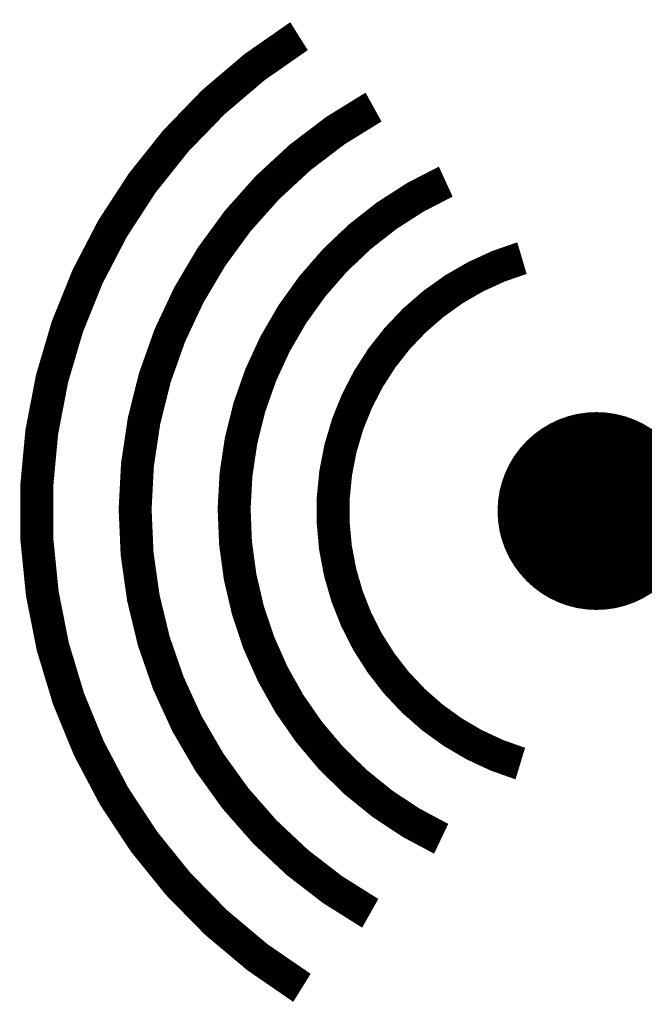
# Model space of a CAD drawing. Extents: x -0.05 to 0.95, y -0.15 to 1.37.
# Tile 9 of 28: x 0.28 to 0.47, y 0.21 to 0.51. Entities that reach past the tile are written whole.
import ezdxf

# ---------------------------------------------------------------- set-up
doc = ezdxf.new("R2010")
doc.units = 0
doc.layers.add('ST67W_CLICK_V101_GTO', color=14, linetype='CONTINUOUS')

msp = doc.modelspace()

# ---------------------------------------------------------------- linework, layer by layer
at = {"layer": 'ST67W_CLICK_V101_GTO', "const_width": 0.01}
for points in [[(0.3604, 0.505, 0.555349), (0.3613, 0.2164)], [(0.383, 0.4835, 0.587214), (0.382, 0.239)], [(0.4049, 0.4609, 0.636881), (0.4035, 0.2616)], [(0.428, 0.4377, 0.74445), (0.4275, 0.2844)]]:
    msp.add_lwpolyline(points, format="xyb", dxfattribs=at)
at = {"layer": 'ST67W_CLICK_V101_GTO', "const_width": 0.03}
msp.add_lwpolyline([(0.4356, 0.361, 1), (0.4656, 0.361, 1)], format="xyb", close=True, dxfattribs=at)

doc.saveas('drawing.dxf')
